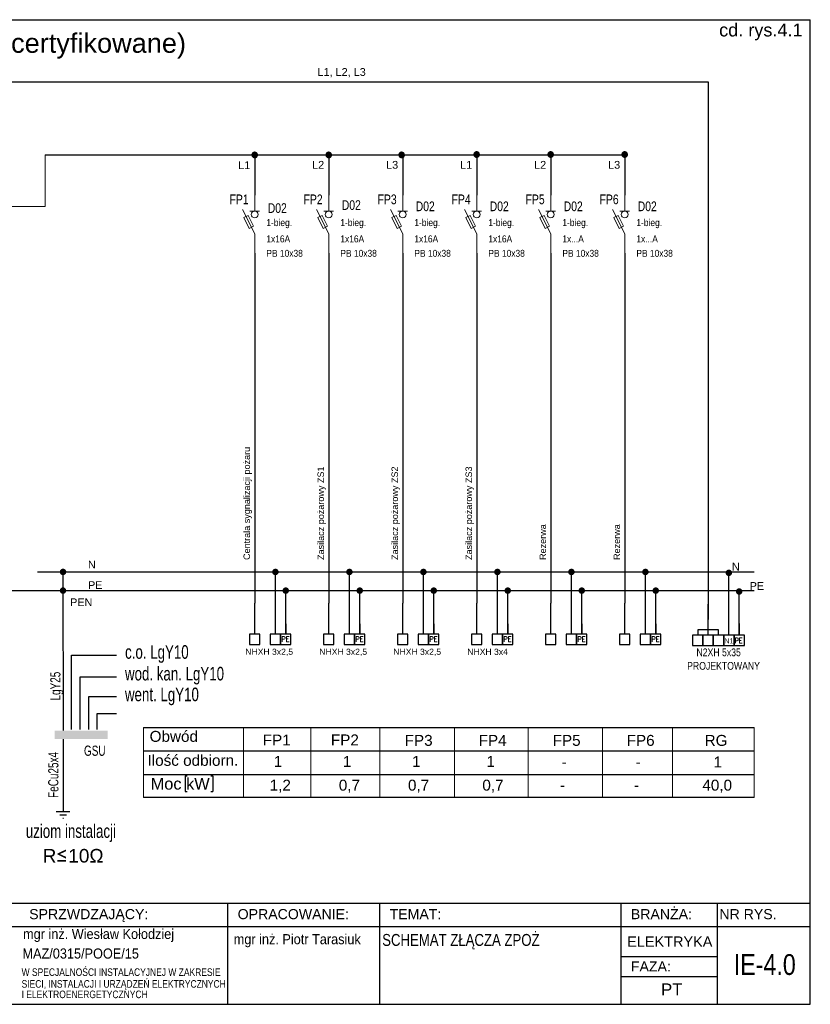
# Model space of a CAD drawing. Header units: millimetres. Extents: x 83969 to 164243, y -22860 to 4849.
# Tile 2 of 116: x 163317 to 163378, y -22860 to -22784. Entities that reach past the tile are written whole.
import ezdxf
from ezdxf.enums import TextEntityAlignment as Align

# ---------------------------------------------------------------- set-up
doc = ezdxf.new("R2010")
doc.units = ezdxf.units.MM
doc.linetypes.add('ACAD_ISO04W100', pattern=[30, 24, -3, 0, -3])
doc.linetypes.add('DASHDOT', pattern=[25.4, 12.7, -6.35, 0, -6.35])
doc.layers.get('0').update_dxf_attribs({"color": 251, "lineweight": 0})
for name, color, linetype in [('! GB N', 5, 'Continuous'), ('! GB Odbiory', 7, 'Continuous'), ('! GB Opis', 7, 'Continuous'), ('! GB PE', 96, 'Continuous'), ('! GB Przewody', 7, 'Continuous'), ('! GB Zabezpieczenia', 7, 'Continuous'), ('!TABELKA', 7, 'Continuous'), ('2DE_TXTART', 7, 'Continuous'), ('2DE_TXTCAR', 7, 'Continuous'), ('2DE_TXTFUN', 7, 'Continuous'), ('2DE_TXTLNK', 7, 'Continuous'), ('2DE_TXTMAN', 7, 'Continuous'), ('2DE_TXTNUM', 7, 'Continuous'), ('2DE_TXTORD', 7, 'Continuous'), ('2DE_TXTOTH', 7, 'Continuous'), ('2DE_TXTPFN', 7, 'Continuous'), ('2DE_TXTPIN', 7, 'Continuous'), ('B_strefy', 253, 'Continuous'), ('BGRUBA', 5, 'Continuous'), ('ROZDZIELNICE', 7, 'Continuous')]:
    doc.layers.add(name, color=color, linetype=linetype)
for name, color, linetype, lineweight in [('2DE_OBJ_Hager', 7, 'Continuous', 18), ('E_schematy 2', 3, 'Continuous', 20), ('E_TXT', 3, 'Continuous', 25), ('SZYNY L1-L3', 7, 'Continuous', 9), ('TABELA', 7, 'Continuous', 0)]:
    doc.layers.add(name, color=color, linetype=linetype, lineweight=lineweight)
doc.styles.add('Arial', font='arial.ttf')
doc.styles.add('CP_ELATT', font='cp_simplex.shx')
doc.styles.add('CP_ELATT_IT', font='cp_simplex.shx', dxfattribs={"oblique": 15})
doc.styles.add('Romans', font='romans.shx', dxfattribs={"width": 0.8})
doc.styles.get("Standard").update_dxf_attribs({"font": 'arial.ttf'})

# ---------------------------------------------------------------- blocks, each defined once
blk = doc.blocks.new('ramka A4')
for p, q in [((0.08, 195), (287.46, 195)), ((287.46, 0), (287.46, 195)), ((0.08, 20), (287.46, 20)), ((172.08, 20), (172.08, 0)), ((202.17, 20), (202.17, 0)), ((249.93, 20), (249.93, 0)), ((269.04, 20), (269.04, 0)), ((0.08, 15.39), (287.46, 15.39)), ((0.08, 0), (287.46, 0))]:
    blk.add_line(p, q)
for points in [[(249.93, 9.44), (269.04, 9.44)], [(249.93, 5.53), (269.04, 5.53)]]:
    blk.add_lwpolyline(points)
at = {"layer": '!TABELKA', "style": 'Arial'}
for s, height, width, p in [('mgr inż. Wiesław Kołodziej', 2, 0.9, (131.59, 12.94)), ('mgr inż. Piotr Tarasiuk', 2, 0.9, (173.3, 11.9)), ('MAZ/0315/POOE/15', 2, 0.9, (131.47, 9.06)), ('W SPECJALNOŚCI INSTALACYJNEJ W ZAKRESIE ', 1.5, 0.8, (131.3, 5.62)), ('SIECI, INSTALACJI I URZĄDZEŃ ELEKTRYCZNYCH ', 1.5, 0.8, (131.3, 3.29)), ('I ELEKTROENERGETYCZNYCH', 1.5, 0.8, (131.3, 1.22))]:
    blk.add_text(s, height=height, dxfattribs=dict(at, width=width)).set_placement(p)
at = {"style": 'Arial'}
for s, p in [('SPRZWDZAJĄCY:', (132.8, 16.86)), ('OPRACOWANIE:', (174.08, 16.86)), ('TEMAT:', (204.17, 16.86)), ('BRANŻA:', (251.93, 16.86)), ('NR RYS.', (269.46, 16.86)), ('FAZA:', (251.94, 6.5))]:
    blk.add_text(s, height=2, dxfattribs=at).set_placement(p)
blk = doc.blocks.new('ZER')
at = {"color": 0, "linetype": 'Continuous'}
for p, q in [((20, 5.9), (-20, 5.9)), ((10, 15.9), (-10, 15.9)), ((0.8, 25.6), (-1.1, 25.6)), ((0, 0), (0, 5.9))]:
    blk.add_line(p, q, dxfattribs=at)
blk = doc.blocks.new('cpelv_n07_21_09_00B1')
for p, q in [((0, 3.38), (0, 7.5)), ((0, -2.5), (-3.12, 3.75)), ((-1.25, 3.38), (1.25, 3.38)), ((0, -3.75), (0, -2.5)), ((0, -7.5), (0, -3.75))]:
    blk.add_line(p, q)
blk.add_lwpolyline([(-1.4, -1.1), (-2.8, 1.69), (-1.68, 2.25), (-0.28, -0.54)], close=True)
blk.add_circle((0, 2.5), 0.884)
at = {"linetype": 'ByBlock', "style": 'CP_ELATT_IT', "flags": 9}
for tag in ['VOLTAGE', 'IP', 'CURRENT', 'EL-STATUS', 'POWER', 'PRODUCT-TYPE', 'NUMBER', 'GROUP', 'NAME']:
    blk.add_attdef(tag, (1, -1.56), '', height=0.1, dxfattribs=at)
at = {"layer": '2DE_TXTART', "linetype": 'ByBlock', "style": 'CP_ELATT', "width": 0.9, "flags": 8}
blk.add_attdef('ARTICLE', (3, 5.14), '', height=1.8, dxfattribs=at)
at = {"layer": '2DE_TXTCAR', "linetype": 'ByBlock', "style": 'CP_ELATT', "width": 0.8, "flags": 8}
blk.add_attdef('CHARACTER', text='', height=2.5, dxfattribs=at).set_placement((-4, -6.86), align=Align.RIGHT)
at = {"layer": '2DE_TXTFUN', "linetype": 'ByBlock', "style": 'CP_ELATT', "width": 0.9, "flags": 8}
blk.add_attdef('FUNCTION', (3, -3.86), '', height=1.8, dxfattribs=at)
at = {"layer": '2DE_TXTLNK', "linetype": 'ByBlock', "style": 'CP_ELATT_IT', "oblique": 15, "width": 0.8, "flags": 8}
blk.add_attdef('LINK', text='', height=2.5, dxfattribs=at).set_placement((-4, -10.86), align=Align.RIGHT)
at = {"layer": '2DE_TXTMAN', "linetype": 'ByBlock', "style": 'CP_ELATT', "width": 0.9, "flags": 8}
blk.add_attdef('PRODUCER', (3, 2.14), '', height=1.8, dxfattribs=at)
at = {"layer": '2DE_TXTNUM', "linetype": 'ByBlock', "style": 'CP_ELATT', "width": 0.8, "flags": 8}
blk.add_attdef('TAG', text='', height=2.5, dxfattribs=at).set_placement((-4, 5.14), align=Align.RIGHT)
at = {"layer": '2DE_TXTORD', "linetype": 'ByBlock', "style": 'CP_ELATT', "width": 0.9, "flags": 8}
blk.add_attdef('ORDER-NO', (3, -0.86), '', height=1.8, dxfattribs=at)
at = {"layer": '2DE_TXTOTH', "linetype": 'ByBlock', "style": 'CP_ELATT', "width": 0.9, "flags": 8}
blk.add_attdef('OTHER', (3, -6.86), '', height=1.8, dxfattribs=at)
at = {"layer": '2DE_TXTPFN', "linetype": 'ByBlock', "style": 'CP_ELATT', "width": 0.8, "flags": 8}
blk.add_attdef('CF1', (0.5, 8), '', height=1.8, dxfattribs=at)
blk.add_attdef('CF2', text='', height=1.8, dxfattribs=at).set_placement((0.5, -8), align=Align.TOP_LEFT)
at = {"layer": '2DE_TXTPIN', "linetype": 'ByBlock', "style": 'CP_ELATT', "width": 0.8, "flags": 8}
blk.add_attdef('CP1', (-0.8, 5.5), '', height=1.8, rotation=90, dxfattribs=at)
blk.add_attdef('CP2', text='', height=1.8, rotation=90, dxfattribs=at).set_placement((-0.8, -5.5), align=Align.RIGHT)
blk = doc.blocks.new('LISTWA 1_N_PE')
for p, q in [((0, -24), (0, 0)), ((16, -24), (16, -8)), ((24, -16), (24, -24))]:
    blk.add_line(p, q)
for points in [[(-4, -32), (4, -32), (4, -24), (-4, -24)], [(12, -32), (20, -32), (20, -24), (12, -24)], [(20, -32), (28, -32), (28, -24), (20, -24)]]:
    blk.add_lwpolyline(points, close=True)
at = {"style": 'Romans', "width": 0.8}
blk.add_text('PE', height=4, dxfattribs=at).set_placement((20.73, -29.79))
at = {"width": 0.75}
blk.add_attdef('N', (12.85, -30.3), '', height=4, dxfattribs=at)
for tag, p in [('PRZEWÓD', (-4.36, -39.93)), ('MOC', (6.8, -47.63))]:
    blk.add_attdef(tag, p, '', height=4.75)
at = {"flags": 4}
blk.add_attdef('NR ', (9.64, -55.59), '', height=4.75, dxfattribs=at)
blk = doc.blocks.new('ZACISKI_3FAZY')
for p, q in [((0, -24), (0, 0)), ((16, -24), (16, -7)), ((24, -15), (24, -24)), ((-8, -20), (-8, -24)), ((8, -20), (-8, -20)), ((8, -24), (8, -20))]:
    blk.add_line(p, q)
for points in [[(-11.93, -32.01), (-3.93, -32.01), (-3.93, -24.01), (-11.93, -24.01)], [(-3.93, -32.01), (4.07, -32.01), (4.07, -24.01), (-3.93, -24.01)], [(4.07, -32.01), (12.07, -32.01), (12.07, -24.01), (4.07, -24.01)], [(12.07, -32.01), (20.07, -32.01), (20.07, -24.01), (12.07, -24.01)], [(20.07, -32.01), (28.07, -32.01), (28.07, -24.01), (20.07, -24.01)]]:
    blk.add_lwpolyline(points, close=True)
at = {"style": 'Romans', "width": 0.8}
blk.add_text('PE', height=4, dxfattribs=at).set_placement((20.59, -30.18))
for tag, height, width, p in [('N', 4, 0.75, (16.12, -30.19)), ('PRZEWÓD', 6, 0.8, (8.19, -48)), ('MOC', 6, 0.8, (9.14, -63.64))]:
    blk.add_attdef(tag, text='', height=height, dxfattribs=dict(width=width)).set_placement(p, align=Align.CENTER)
at = {"width": 0.8, "flags": 4}
blk.add_attdef('NR ', text='', height=6, dxfattribs=at).set_placement((11.98, -79.6), align=Align.CENTER)

msp = doc.modelspace()

# ---------------------------------------------------------------- hatches: boundary and pattern name
at = {"layer": '! GB PE', "linetype": 'ACAD_ISO04W100'}
for points in [[(163319.708, -22838.426), (163322.333, -22838.426), (163322.333, -22839.082), (163319.708, -22839.082)], [(163321.193, -22838.426), (163323.818, -22838.426), (163323.818, -22839.082), (163321.193, -22839.082)]]:
    msp.add_hatch(color=96, dxfattribs=at).paths.add_polyline_path(points)

# ---------------------------------------------------------------- linework, layer by layer
at = {"layer": '! GB N', "ltscale": 2}
msp.add_line((163318.395, -22826.176), (163373.745, -22826.176), dxfattribs=at)
at = {"layer": '! GB N', "const_width": 0.25}
for points in [[(163320.239, -22826.177, 1), (163320.489, -22826.177, 1)], [(163336.639, -22826.179, 1), (163336.889, -22826.179, 1)], [(163342.354, -22826.179, 1), (163342.604, -22826.179, 1)], [(163348.068, -22826.179, 1), (163348.318, -22826.179, 1)], [(163353.783, -22826.179, 1), (163354.033, -22826.179, 1)], [(163359.498, -22826.179, 1), (163359.748, -22826.179, 1)], [(163365.212, -22826.179, 1), (163365.462, -22826.179, 1)], [(163371.649, -22826.247, 1), (163371.899, -22826.247, 1)]]:
    msp.add_lwpolyline(points, format="xyb", close=True, dxfattribs=at)
at = {"layer": '! GB Opis'}
for points in [[(163318.996, -22793.953), (163335.164, -22793.953), (163335.164, -22797.066)], [(163335.081, -22793.953), (163340.879, -22793.953), (163340.879, -22797.066)], [(163340.795, -22793.953), (163346.593, -22793.953), (163346.593, -22797.066)], [(163346.51, -22793.953), (163352.308, -22793.953), (163352.308, -22797.066)], [(163352.224, -22793.953), (163358.023, -22793.953), (163358.023, -22797.066)], [(163357.939, -22793.953), (163363.737, -22793.953), (163363.737, -22797.066)], [(163335.164, -22801.566), (163335.164, -22828.587)], [(163340.879, -22801.566), (163340.879, -22828.588)], [(163346.593, -22801.566), (163346.593, -22828.593)], [(163352.308, -22801.566), (163352.307, -22828.593)], [(163358.023, -22801.566), (163358.022, -22828.593)], [(163363.737, -22801.566), (163363.736, -22828.593)], [(163336.762, -22830.993), (163336.764, -22826.177)], [(163342.477, -22830.993), (163342.479, -22826.177)], [(163348.191, -22830.993), (163348.193, -22826.177)], [(163353.906, -22830.993), (163353.908, -22826.177)], [(163359.62, -22830.993), (163359.623, -22826.177)], [(163365.335, -22830.993), (163365.337, -22826.177)], [(163371.772, -22831.061), (163371.774, -22826.245)], [(163337.561, -22830.993), (163337.564, -22827.62)], [(163343.276, -22830.993), (163343.279, -22827.62)], [(163348.99, -22830.993), (163348.993, -22827.62)], [(163354.705, -22830.993), (163354.708, -22827.62)], [(163360.419, -22830.993), (163360.423, -22827.62)], [(163366.134, -22830.993), (163366.137, -22827.62)], [(163372.577, -22831.062), (163372.58, -22827.688)]]:
    msp.add_lwpolyline(points, dxfattribs=at)
at = {"layer": '! GB PE', "ltscale": 2}
msp.add_line((163315.088, -22827.609), (163373.745, -22827.613), dxfattribs=at)
at = {"layer": '! GB PE', "color": 96, "linetype": 'DASHDOT', "ltscale": 2, "const_width": 0.25}
for points in [[(163320.237, -22827.619, 1), (163320.487, -22827.619, 1)], [(163337.439, -22827.62, 1), (163337.689, -22827.62, 1)], [(163343.154, -22827.62, 1), (163343.404, -22827.62, 1)], [(163348.868, -22827.62, 1), (163349.118, -22827.62, 1)], [(163354.583, -22827.62, 1), (163354.833, -22827.62, 1)], [(163360.298, -22827.62, 1), (163360.548, -22827.62, 1)], [(163366.012, -22827.62, 1), (163366.262, -22827.62, 1)], [(163372.455, -22827.688, 1), (163372.705, -22827.688, 1)]]:
    msp.add_lwpolyline(points, format="xyb", close=True, dxfattribs=at)
at = {"layer": '! GB Przewody', "linetype": 'ACAD_ISO04W100', "ltscale": 4}
msp.add_line((163320.362, -22826.165), (163320.364, -22838.426), dxfattribs=at)
at = {"layer": '! GB Przewody', "linetype": 'ACAD_ISO04W100', "ltscale": 3}
for p, q in [((163321.02, -22838.351), (163321.02, -22832.607)), ((163321.02, -22832.607), (163324.489, -22832.607)), ((163321.677, -22834.289), (163324.489, -22834.289)), ((163321.677, -22838.351), (163321.677, -22834.289)), ((163322.347, -22835.787), (163324.489, -22835.787)), ((163322.347, -22838.351), (163322.347, -22835.787)), ((163323.004, -22837.116), (163324.489, -22837.116)), ((163323.004, -22838.351), (163323.004, -22837.116))]:
    msp.add_line(p, q, dxfattribs=at)
at = {"layer": '! GB Przewody', "linetype": 'ACAD_ISO04W100'}
msp.add_line((163320.364, -22839.082), (163320.364, -22844.581), dxfattribs=at)
at = {"layer": '! GB Przewody'}
msp.add_lwpolyline([(163313.625, -22788.322), (163370.172, -22788.322)], dxfattribs=at)
at = {"layer": '! GB Przewody', "const_width": 0.25}
for points in [[(163335.039, -22793.953, 1), (163335.289, -22793.953, 1)], [(163340.754, -22793.953, 1), (163341.004, -22793.953, 1)], [(163346.385, -22793.953, 1), (163346.635, -22793.953, 1)], [(163352.178, -22793.922, 1), (163352.428, -22793.922, 1)], [(163352.183, -22793.953, 1), (163352.433, -22793.953, 1)], [(163357.893, -22793.922, 1), (163358.143, -22793.922, 1)], [(163357.898, -22793.953, 1), (163358.148, -22793.953, 1)], [(163363.607, -22793.922, 1), (163363.857, -22793.922, 1)], [(163363.612, -22793.953, 1), (163363.862, -22793.953, 1)], [(163335.044, -22793.985, 1), (163335.294, -22793.985, 1)], [(163340.759, -22793.985, 1), (163341.009, -22793.985, 1)], [(163346.39, -22793.985, 1), (163346.64, -22793.985, 1)]]:
    msp.add_lwpolyline(points, format="xyb", close=True, dxfattribs=at)
at = {"layer": 'B_strefy', "color": 7, "linetype": 'Continuous'}
for p, q in [((163326.567, -22840.001), (163373.745, -22840.001)), ((163326.567, -22841.831), (163373.745, -22841.831)), ((163373.745, -22843.598), (163326.567, -22843.598))]:
    msp.add_line(p, q, dxfattribs=at)
at = {"layer": 'BGRUBA', "color": 7, "linetype": 'Continuous'}
for p, q in [((163329.787, -22841.933), (163329.787, -22843.142)), ((163329.787, -22841.934), (163329.949, -22841.934)), ((163331.771, -22841.932), (163331.934, -22841.932)), ((163331.932, -22841.933), (163331.932, -22843.142)), ((163329.787, -22843.142), (163329.949, -22843.142)), ((163331.769, -22843.142), (163331.931, -22843.142))]:
    msp.add_line(p, q, dxfattribs=at)
at = {"layer": 'E_schematy 2', "color": 7, "linetype": 'Continuous'}
for p, q in [((163326.567, -22843.598), (163326.567, -22838.196)), ((163334.309, -22838.196), (163334.309, -22843.562)), ((163334.309, -22838.196), (163334.309, -22843.598)), ((163334.309, -22838.196), (163334.309, -22843.562)), ((163334.309, -22838.196), (163334.309, -22843.598)), ((163334.309, -22838.196), (163334.309, -22843.562)), ((163334.309, -22838.196), (163334.309, -22843.598)), ((163339.497, -22838.196), (163339.497, -22843.598)), ((163344.837, -22838.196), (163344.837, -22843.598)), ((163344.837, -22838.196), (163344.837, -22843.633)), ((163350.581, -22838.196), (163350.581, -22843.598)), ((163356.295, -22838.196), (163356.295, -22843.598)), ((163362.01, -22838.196), (163362.01, -22843.598)), ((163367.433, -22838.196), (163367.433, -22843.598)), ((163373.745, -22838.196), (163373.745, -22843.598)), ((163326.567, -22843.598), (163326.567, -22839.898)), ((163326.567, -22840.001), (163373.745, -22840.001)), ((163326.567, -22840.001), (163373.745, -22840.001)), ((163326.567, -22841.831), (163373.745, -22841.831)), ((163326.567, -22841.831), (163373.745, -22841.831)), ((163373.745, -22843.598), (163326.567, -22843.598)), ((163373.745, -22843.598), (163326.567, -22843.598))]:
    msp.add_line(p, q, dxfattribs=at)
at = {"layer": 'ROZDZIELNICE'}
for points in [[(163370.172, -22788.322), (163370.172, -22829.86)], [(163326.567, -22838.196), (163373.745, -22838.196)]]:
    msp.add_lwpolyline(points, dxfattribs=at)
at = {"layer": 'SZYNY L1-L3'}
msp.add_lwpolyline([(163313.611, -22797.94), (163318.996, -22797.94), (163318.996, -22793.953)], dxfattribs=at)

# ---------------------------------------------------------------- block references
at = {"layer": '! GB Odbiory'}
ref = msp.add_blockref('LISTWA 1_N_PE', (163335.164, -22828.587), dxfattribs=dict(at, xscale=0.1, yscale=0.1, zscale=0.1))
ref.add_attrib('PRZEWÓD', 'NHXH 3x2,5', (163334.44, -22832.58), dxfattribs={"layer": '0', "height": 0.4752, "style": 'Arial'})
ref = msp.add_blockref('LISTWA 1_N_PE', (163340.879, -22828.588), dxfattribs=dict(at, xscale=0.1, yscale=0.1, zscale=0.1))
ref.add_attrib('PRZEWÓD', 'NHXH 3x2,5', (163340.155, -22832.581), dxfattribs={"layer": '0', "height": 0.4752, "style": 'Arial'})
ref = msp.add_blockref('LISTWA 1_N_PE', (163346.593, -22828.588), dxfattribs=dict(at, xscale=0.1, yscale=0.1, zscale=0.1))
ref.add_attrib('PRZEWÓD', 'NHXH 3x2,5', (163345.869, -22832.581), dxfattribs={"layer": '0', "height": 0.4752, "style": 'Arial'})
ref = msp.add_blockref('LISTWA 1_N_PE', (163352.307, -22828.588), dxfattribs=dict(at, xscale=0.1, yscale=0.1, zscale=0.1))
ref.add_attrib('PRZEWÓD', 'NHXH 3x4', (163351.583, -22832.582), dxfattribs={"layer": '0', "height": 0.4752, "style": 'Arial'})
at = {"layer": '! GB Odbiory', "xscale": 0.1, "yscale": 0.1, "zscale": 0.1}
for p in [(163358.022, -22828.593), (163363.736, -22828.593)]:
    msp.add_blockref('LISTWA 1_N_PE', p, dxfattribs=at)
at = {"layer": '! GB Odbiory'}
ref = msp.add_blockref('ZACISKI_3FAZY', (163370.172, -22828.661), dxfattribs=dict(at, xscale=0.1, yscale=0.1, zscale=0.1))
ref.add_attrib('N', 'N1', dxfattribs={"layer": '0', "height": 0.4, "width": 0.8}).set_placement((163371.784, -22831.822), align=Align.BOTTOM_CENTER)
ref.add_attrib('NR ', 'PROJEKTOWANY', dxfattribs={"layer": '0', "color": 1, "height": 0.6, "width": 0.8, "flags": 4}).set_placement((163371.37, -22833.912), align=Align.BOTTOM_CENTER)
ref.add_attrib('PRZEWÓD', 'N2XH 5x35', dxfattribs={"layer": '0', "height": 0.6, "width": 0.8}).set_placement((163370.991, -22832.869), align=Align.BOTTOM_CENTER)
at = {"layer": '! GB PE', "color": 3, "linetype": 'ACAD_ISO04W100', "xscale": 0.02625, "yscale": 0.02625, "zscale": 0.02625, "rotation": 180}
msp.add_blockref('ZER', (163320.368, -22844.518), dxfattribs=at)
at = {"layer": '!TABELKA', "xscale": 0.3900000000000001, "yscale": 0.3900000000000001, "zscale": 0.3900000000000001}
msp.add_blockref('ramka A4', (163265.959, -22859.574), dxfattribs=at)
at = {"layer": '2DE_OBJ_Hager'}
ref = msp.add_blockref('cpelv_n07_21_09_00B1', (163335.164, -22799.316), dxfattribs=dict(at, xscale=0.3, yscale=0.3, zscale=0.3))
ref.add_attrib('OTHER', '1x16A', (163336.064, -22800.724), dxfattribs={"layer": '2DE_TXTOTH', "linetype": 'ByBlock', "height": 0.54, "style": 'CP_ELATT', "width": 0.9, "flags": 8})
ref.add_attrib('ORDER-NO', 'PB 10x38', (163336.064, -22801.84), dxfattribs={"layer": '2DE_TXTORD', "linetype": 'ByBlock', "height": 0.54, "style": 'CP_ELATT', "width": 0.9, "flags": 8})
ref.add_attrib('ARTICLE', '1-bieg.', (163336.064, -22799.466), dxfattribs={"layer": '2DE_TXTART', "linetype": 'ByBlock', "height": 0.54, "style": 'CP_ELATT', "width": 0.9, "flags": 8})
ref.add_attrib('TAG', 'FP1', dxfattribs={"layer": '2DE_TXTNUM', "linetype": 'ByBlock', "height": 0.75, "style": 'CP_ELATT', "width": 0.8, "flags": 8}).set_placement((163334.697, -22797.775), align=Align.RIGHT)
ref.add_attrib('CHARACTER', 'D02', dxfattribs={"layer": '2DE_TXTCAR', "linetype": 'ByBlock', "height": 0.75, "style": 'CP_ELATT', "width": 0.8, "flags": 8}).set_placement((163337.644, -22798.45), align=Align.RIGHT)
ref = msp.add_blockref('cpelv_n07_21_09_00B1', (163340.879, -22799.316), dxfattribs=dict(at, xscale=0.3, yscale=0.3, zscale=0.3))
ref.add_attrib('OTHER', '1x16A', (163341.779, -22800.724), dxfattribs={"layer": '2DE_TXTOTH', "linetype": 'ByBlock', "height": 0.54, "style": 'CP_ELATT', "width": 0.9, "flags": 8})
ref.add_attrib('ORDER-NO', 'PB 10x38', (163341.779, -22801.84), dxfattribs={"layer": '2DE_TXTORD', "linetype": 'ByBlock', "height": 0.54, "style": 'CP_ELATT', "width": 0.9, "flags": 8})
ref.add_attrib('ARTICLE', '1-bieg.', (163341.779, -22799.466), dxfattribs={"layer": '2DE_TXTART', "linetype": 'ByBlock', "height": 0.54, "style": 'CP_ELATT', "width": 0.9, "flags": 8})
ref.add_attrib('TAG', 'FP2', dxfattribs={"layer": '2DE_TXTNUM', "linetype": 'ByBlock', "height": 0.75, "style": 'CP_ELATT', "width": 0.8, "flags": 8}).set_placement((163340.412, -22797.775), align=Align.RIGHT)
ref.add_attrib('CHARACTER', 'D02', dxfattribs={"layer": '2DE_TXTCAR', "linetype": 'ByBlock', "height": 0.75, "style": 'CP_ELATT', "width": 0.8, "flags": 8}).set_placement((163343.361, -22798.218), align=Align.RIGHT)
ref = msp.add_blockref('cpelv_n07_21_09_00B1', (163346.593, -22799.316), dxfattribs=dict(at, xscale=0.3, yscale=0.3, zscale=0.3))
ref.add_attrib('OTHER', '1x16A', (163347.493, -22800.724), dxfattribs={"layer": '2DE_TXTOTH', "linetype": 'ByBlock', "height": 0.54, "style": 'CP_ELATT', "width": 0.9, "flags": 8})
ref.add_attrib('ORDER-NO', 'PB 10x38', (163347.493, -22801.84), dxfattribs={"layer": '2DE_TXTORD', "linetype": 'ByBlock', "height": 0.54, "style": 'CP_ELATT', "width": 0.9, "flags": 8})
ref.add_attrib('ARTICLE', '1-bieg.', (163347.493, -22799.466), dxfattribs={"layer": '2DE_TXTART', "linetype": 'ByBlock', "height": 0.54, "style": 'CP_ELATT', "width": 0.9, "flags": 8})
ref.add_attrib('TAG', 'FP3', dxfattribs={"layer": '2DE_TXTNUM', "linetype": 'ByBlock', "height": 0.75, "style": 'CP_ELATT', "width": 0.8, "flags": 8}).set_placement((163346.127, -22797.775), align=Align.RIGHT)
ref.add_attrib('CHARACTER', 'D02', dxfattribs={"layer": '2DE_TXTCAR', "linetype": 'ByBlock', "height": 0.75, "style": 'CP_ELATT', "width": 0.8, "flags": 8}).set_placement((163349.068, -22798.314), align=Align.RIGHT)
ref = msp.add_blockref('cpelv_n07_21_09_00B1', (163352.308, -22799.316), dxfattribs=dict(at, xscale=0.3, yscale=0.3, zscale=0.3))
ref.add_attrib('OTHER', '1x16A', (163353.208, -22800.724), dxfattribs={"layer": '2DE_TXTOTH', "linetype": 'ByBlock', "height": 0.54, "style": 'CP_ELATT', "width": 0.9, "flags": 8})
ref.add_attrib('ORDER-NO', 'PB 10x38', (163353.208, -22801.84), dxfattribs={"layer": '2DE_TXTORD', "linetype": 'ByBlock', "height": 0.54, "style": 'CP_ELATT', "width": 0.9, "flags": 8})
ref.add_attrib('ARTICLE', '1-bieg.', (163353.208, -22799.466), dxfattribs={"layer": '2DE_TXTART', "linetype": 'ByBlock', "height": 0.54, "style": 'CP_ELATT', "width": 0.9, "flags": 8})
ref.add_attrib('TAG', 'FP4', dxfattribs={"layer": '2DE_TXTNUM', "linetype": 'ByBlock', "height": 0.75, "style": 'CP_ELATT', "width": 0.8, "flags": 8}).set_placement((163351.841, -22797.775), align=Align.RIGHT)
ref.add_attrib('CHARACTER', 'D02', dxfattribs={"layer": '2DE_TXTCAR', "linetype": 'ByBlock', "height": 0.75, "style": 'CP_ELATT', "width": 0.8, "flags": 8}).set_placement((163354.783, -22798.314), align=Align.RIGHT)
ref = msp.add_blockref('cpelv_n07_21_09_00B1', (163358.023, -22799.316), dxfattribs=dict(at, xscale=0.3, yscale=0.3, zscale=0.3))
ref.add_attrib('OTHER', '1x...A', (163358.923, -22800.724), dxfattribs={"layer": '2DE_TXTOTH', "linetype": 'ByBlock', "height": 0.54, "style": 'CP_ELATT', "width": 0.9, "flags": 8})
ref.add_attrib('ORDER-NO', 'PB 10x38', (163358.923, -22801.84), dxfattribs={"layer": '2DE_TXTORD', "linetype": 'ByBlock', "height": 0.54, "style": 'CP_ELATT', "width": 0.9, "flags": 8})
ref.add_attrib('ARTICLE', '1-bieg.', (163358.923, -22799.466), dxfattribs={"layer": '2DE_TXTART', "linetype": 'ByBlock', "height": 0.54, "style": 'CP_ELATT', "width": 0.9, "flags": 8})
ref.add_attrib('TAG', 'FP5', dxfattribs={"layer": '2DE_TXTNUM', "linetype": 'ByBlock', "height": 0.75, "style": 'CP_ELATT', "width": 0.8, "flags": 8}).set_placement((163357.556, -22797.775), align=Align.RIGHT)
ref.add_attrib('CHARACTER', 'D02', dxfattribs={"layer": '2DE_TXTCAR', "linetype": 'ByBlock', "height": 0.75, "style": 'CP_ELATT', "width": 0.8, "flags": 8}).set_placement((163360.497, -22798.314), align=Align.RIGHT)
ref = msp.add_blockref('cpelv_n07_21_09_00B1', (163363.737, -22799.316), dxfattribs=dict(at, xscale=0.3, yscale=0.3, zscale=0.3))
ref.add_attrib('OTHER', '1x...A', (163364.637, -22800.724), dxfattribs={"layer": '2DE_TXTOTH', "linetype": 'ByBlock', "height": 0.54, "style": 'CP_ELATT', "width": 0.9, "flags": 8})
ref.add_attrib('ORDER-NO', 'PB 10x38', (163364.637, -22801.84), dxfattribs={"layer": '2DE_TXTORD', "linetype": 'ByBlock', "height": 0.54, "style": 'CP_ELATT', "width": 0.9, "flags": 8})
ref.add_attrib('ARTICLE', '1-bieg.', (163364.637, -22799.466), dxfattribs={"layer": '2DE_TXTART', "linetype": 'ByBlock', "height": 0.54, "style": 'CP_ELATT', "width": 0.9, "flags": 8})
ref.add_attrib('TAG', 'FP6', dxfattribs={"layer": '2DE_TXTNUM', "linetype": 'ByBlock', "height": 0.75, "style": 'CP_ELATT', "width": 0.8, "flags": 8}).set_placement((163363.27, -22797.775), align=Align.RIGHT)
ref.add_attrib('CHARACTER', 'D02', dxfattribs={"layer": '2DE_TXTCAR', "linetype": 'ByBlock', "height": 0.75, "style": 'CP_ELATT', "width": 0.8, "flags": 8}).set_placement((163366.212, -22798.314), align=Align.RIGHT)

# ---------------------------------------------------------------- texts
at = {"layer": '! GB N', "color": 5, "style": 'Arial'}
for p in [(163322.294, -22825.912), (163372.017, -22826.073)]:
    msp.add_text('N', height=0.6, dxfattribs=at).set_placement(p)
at = {"layer": '! GB N', "color": 0, "style": 'Arial'}
msp.add_text('PEN', height=0.6, dxfattribs=at).set_placement((163320.908, -22828.819))
at = {"layer": '! GB Opis', "style": 'Arial'}
msp.add_text('cd. rys.4.1', height=1, dxfattribs=at).set_placement((163377.473, -22784.819), align=Align.RIGHT)
msp.add_text('ZŁĄCZE POŻAROWE - ZPOŻ (certyfikowane)', height=1.5, dxfattribs=at).set_placement((163286.787, -22786.081))
for s, p in [('Centrala sygnalizacji pożaru', (163334.802, -22825.252)), ('Zasilacz pożarowy ZS1', (163340.516, -22825.252)), ('Zasilacz pożarowy ZS2', (163346.23, -22825.253)), ('Zasilacz pożarowy ZS3', (163351.945, -22825.253)), ('Rezerwa', (163357.66, -22825.252)), ('Rezerwa', (163363.374, -22825.252))]:
    msp.add_text(s, height=0.5, rotation=90, dxfattribs=at).set_placement(p)
at = {"layer": '! GB Opis', "linetype": 'Continuous', "style": 'Arial', "width": 0.7}
for s, height, p in [('c.o. LgY10', 1.05, (163325.157, -22832.886)), ('wod. kan. LgY10', 1.05, (163325.15, -22834.56)), ('went. LgY10', 1.05, (163325.147, -22836.163)), ('GSU', 0.7875, (163321.981, -22840.38)), ('uziom instalacji', 1.05, (163317.491, -22846.721))]:
    msp.add_text(s, height=height, dxfattribs=at).set_placement(p)
for s, p in [('LgY25', (163320.165, -22836.11)), ('FeCu25x4', (163320.007, -22843.634))]:
    msp.add_text(s, height=0.7875, rotation=90, dxfattribs=at).set_placement(p)
at = {"layer": '! GB Opis', "linetype": 'Continuous', "insert": (163318.79, -22847.44), "char_height": 1.05, "width": 255.09778, "attachment_point": 1, "style": 'Arial'}
msp.add_mtext('R{\\fCalibri|b0|i0|c238|p34;\\H1.128205x;≤}10Ω', dxfattribs=at)
at = {"layer": '! GB PE', "color": 96, "style": 'Arial'}
for p in [(163322.294, -22827.492), (163373.386, -22827.561)]:
    msp.add_text('PE', height=0.6, dxfattribs=at).set_placement(p)
at = {"layer": '! GB Przewody', "style": 'Arial'}
msp.add_text('L1, L2, L3', height=0.6, dxfattribs=at).set_placement((163340.013, -22787.865))
at = {"layer": '! GB Zabezpieczenia', "color": 1, "linetype": 'Continuous', "style": 'Arial'}
for s, p in [('L1', (163333.89, -22795.065)), ('L2', (163339.6, -22795.033)), ('L3', (163345.314, -22795.033)), ('L1', (163351.029, -22795.033)), ('L2', (163356.743, -22795.033)), ('L3', (163362.458, -22795.033))]:
    msp.add_text(s, height=0.6, dxfattribs=at).set_placement(p)
at = {"layer": 'E_TXT', "color": 7, "linetype": 'Continuous', "style": 'Arial'}
for s, height, p in [('Obwód', 0.8438, (163327.051, -22839.301)), ('FP1', 0.8438, (163335.784, -22839.584)), ('FP2', 0.8438, (163341.049, -22839.576)), ('FP3', 0.8438, (163346.743, -22839.611)), ('FP4', 0.8438, (163352.458, -22839.611)), ('FP5', 0.8438, (163358.172, -22839.611)), ('FP6', 0.8438, (163363.887, -22839.611)), ('RG', 0.8438, (163369.908, -22839.611)), ('Ilość odbiorn.', 0.84375, (163326.889, -22841.154)), ('1', 0.844, (163336.634, -22841.239)), ('1', 0.844, (163341.973, -22841.239)), ('1', 0.844, (163347.313, -22841.239)), ('1', 0.844, (163353.057, -22841.239)), ('1', 0.844, (163370.605, -22841.275)), ('-', 0.844, (163358.87, -22841.275)), ('-', 0.844, (163364.584, -22841.275)), ('Moc kW', 0.904, (163327.13, -22842.99)), ('1,2', 0.8438, (163336.321, -22843.07)), ('0,7', 0.8438, (163341.66, -22843.07)), ('0,7', 0.8438, (163347, -22843.07)), ('0,7', 0.8438, (163352.744, -22843.07)), ('40,0', 0.8438, (163369.733, -22843.07)), ('-', 0.844, (163358.734, -22843.07)), ('-', 0.844, (163364.449, -22843.07))]:
    msp.add_text(s, height=height, dxfattribs=at).set_placement(p)
at = {"layer": 'TABELA', "style": 'Arial'}
for s, height, width, p in [('SCHEMAT ZŁĄCZA ZPOŻ', 0.92198, 0.79, (163345.011, -22855.064)), ('IE-4.0', 1.6065, 0.8, (163372.157, -22857.307))]:
    msp.add_text(s, height=height, dxfattribs=dict(at, width=width)).set_placement(p)
for s, height, p in [('ELEKTRYKA', 0.8, (163363.927, -22855.129)), ('PT', 0.922, (163366.549, -22858.886))]:
    msp.add_text(s, height=height, dxfattribs=at).set_placement(p)

doc.saveas('drawing.dxf')
